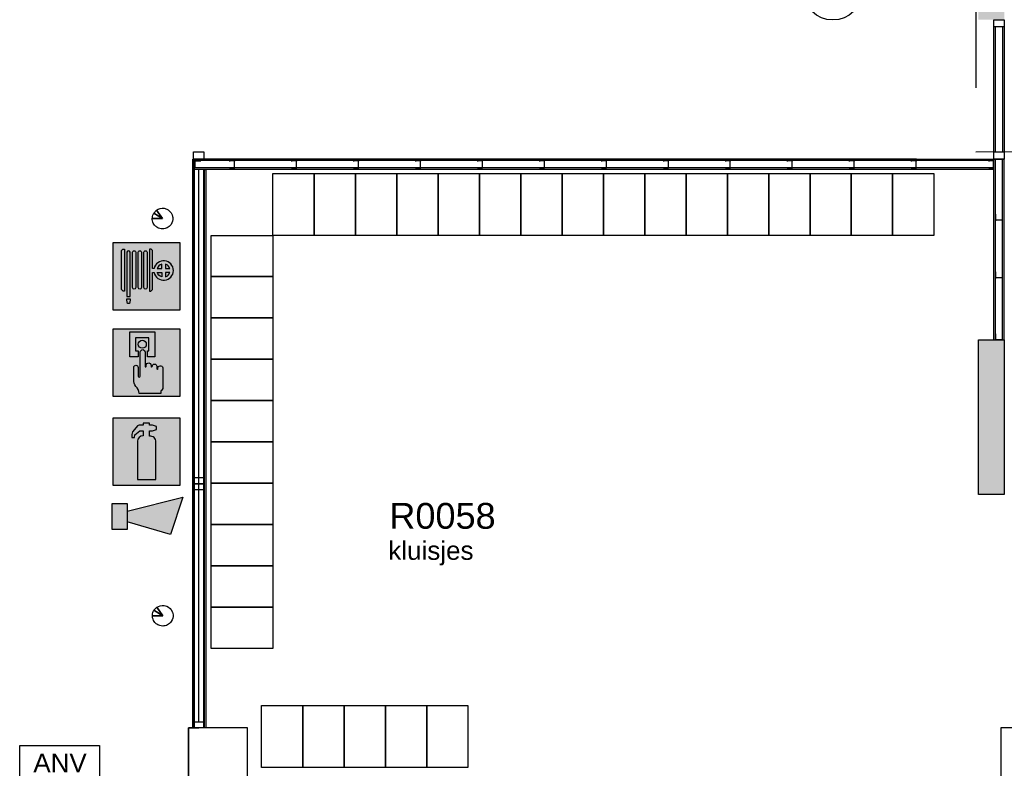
# Model space of a CAD drawing. Header units: millimetres. Extents: x 0 to 116900, y 0 to 82100.
# Tile 16 of 35: x 31969 to 41503, y 46200 to 53450. Entities that reach past the tile are written whole.
import ezdxf

# ---------------------------------------------------------------- set-up
doc = ezdxf.new("R2010")
doc.units = ezdxf.units.MM
doc.header["$LTSCALE"] = 50
doc.header["$MEASUREMENT"] = 0
doc.linetypes.add('B0403', pattern=[37.5, 25, -12.5])
doc.layers.get('0').update_dxf_attribs({"color": 8, "linetype": 'CONTINUOUS'})
for name, color, linetype in [('AA65----_BEVEILIGING', 240, 'CONTINUOUS'), ('AC32----_BINNENKOZ', 1, 'CONTINUOUS'), ('AI65----_BEVEILIGING', 1, 'CONTINUOUS'), ('AL22XI--_HOUT', 1, 'CONTINUOUS'), ('AL65----_BEVEILIGING', 240, 'CONTINUOUS'), ('AL81----_INVVERKRSR', 252, 'CONTINUOUS'), ('ALR3OR3-_OPPR30', 150, 'B0403'), ('AT$1A---_ALGEMEEN', 7, 'CONTINUOUS'), ('LAYER01', 252, 'CONTINUOUS'), ('LAYER08', 7, 'CONTINUOUS'), ('LAYER22', 1, 'CONTINUOUS'), ('LAYER30', 8, 'CONTINUOUS')]:
    doc.layers.add(name, color=color, linetype=linetype)
doc.styles.add('01_100', font='arial.ttf', dxfattribs={"height": 180})
doc.styles.add('01_200', font='arial.ttf', dxfattribs={"height": 360})
doc.styles.add('02_100', font='arial.ttf', dxfattribs={"height": 250})

# ---------------------------------------------------------------- blocks, each defined once
blk = doc.blocks.new('B1H-65S00K')
at = {"layer": 'AA65----_BEVEILIGING'}
h = blk.add_hatch(color=256, dxfattribs=at)
h.paths.add_polyline_path([(0, -9.8), (0, 0), (-10.3, 0), (-10.3, -19.3), (-10.3, -28.4, 0.829071), (-2.8, -28.4), (-2.8, -19.3, -0.133822)])
h.paths.add_polyline_path([(250, 0), (0, 0), (0, -9.8, -0.762289), (34.8, -20.1), (34.8, -29.1, 0.829071), (42.3, -29.1), (42.3, -27.9, -0.973711), (77.2, -26.6), (77.2, -37.6), (77.2, -46.6, 0.829071), (84.7, -46.6), (84.7, -42, -0.937999), (121.5, -37.3), (121.5, -184.9, -0.30588), (106.3, -210.2), (106.3, -229.4), (0, -229.4), (0, -250), (250, -250)])
h.paths.add_polyline_path([(250, 250), (0, 250), (0, 229.4), (61.9, 229.4), (61.9, 44.4), (7.8, 44.4), (7.8, 87.9), (18.5, 87.9), (18.5, 186), (0, 186), (0, 0), (250, 0)])
h.paths.add_polyline_path([(-123.1, 229.4), (0, 229.4), (0, 250), (-250, 250), (-250, 0), (-45.9, 0), (-45.9, 79.6, -1), (-10.3, 79.6), (-10.3, 0), (0, 0), (0, 186), (-80.7, 186), (-80.7, 87.9), (-62.2, 87.9), (-62.2, 44.4), (-123.1, 44.4)])
h.paths.add_polyline_path([(-1.1, 137.4, -1), (-61.1, 137.4, -1)], flags=16)
h.paths.add_polyline_path([(-94.8, -125.2), (-94.8, -35.4, -1), (-62.3, -35.4), (-62.3, -98.9, 1), (-45.9, -98.9), (-45.9, 0), (-250, 0), (-250, -250), (0, -250), (0, -229.4), (-55.1, -229.4, 0.175876), (-79.6, -176.2, -0.178536)])
at = {"layer": 'AI65----_BEVEILIGING'}
h = blk.add_hatch(color=255, dxfattribs=at)
h.paths.add_polyline_path([(61.9, 229.4), (-123.1, 229.4), (-123.1, 44.4), (-62.2, 44.4), (-62.2, 87.9), (-80.7, 87.9), (-80.7, 186), (18.5, 186), (18.5, 87.9), (7.8, 87.9), (7.8, 44.4), (61.9, 44.4)])
h.paths.add_polyline_path([(-1.1, 137.4, 1), (-61.1, 137.4, 1)], flags=17)
h.paths.add_polyline_path([(-10.3, 79.6, 1), (-45.9, 79.6), (-45.9, -98.9, -1), (-62.3, -98.9), (-62.3, -35.4, 1), (-94.8, -35.4), (-94.8, -125.2, 0.178536), (-79.6, -176.2, -0.175876), (-55.1, -229.4), (106.3, -229.4), (106.3, -210.2, 0.30588), (121.5, -184.9), (121.5, -37.3, 0.937999), (84.7, -42), (84.7, -46.6, -0.829071), (77.2, -46.6), (77.2, -37.6), (77.2, -26.6, 0.963386), (42.3, -27.5), (42.3, -29.1, -0.829071), (34.8, -29.1), (34.8, -19.4, 0.980219), (-2.8, -19.3), (-2.8, -28.4, -0.829071), (-10.3, -28.4), (-10.3, -19.3)])
at = {"layer": 'AA65----_BEVEILIGING'}
blk.add_lwpolyline([(-250, -250), (250, -250), (250, 250), (-250, 250)], close=True, dxfattribs=at)
at = {"layer": 'AI65----_BEVEILIGING', "color": 255, "flags": 128}
blk.add_lwpolyline([(-62.2, 44.4), (-123.1, 44.4), (-123.1, 229.4), (61.9, 229.4), (61.9, 44.4), (7.8, 44.4), (7.8, 87.9), (18.5, 87.9), (18.5, 186), (-80.7, 186), (-80.7, 87.9), (-62.2, 87.9)], close=True, dxfattribs=at)
at = {"layer": 'AI65----_BEVEILIGING', "color": 255}
blk.add_lwpolyline([(-10.3, 79.6), (-10.3, -19.3), (-10.3, -28.4, 0.829071), (-2.8, -28.4), (-2.8, -19.3, -0.997909), (34.8, -20.1), (34.8, -29.1, 0.829071), (42.3, -29.1), (42.3, -27.5, -0.963386), (77.2, -26.6), (77.2, -37.6), (77.2, -46.6, 0.829071), (84.7, -46.6), (84.7, -42, -0.937999), (121.5, -37.3), (121.5, -184.9, -0.30588), (106.3, -210.2), (106.3, -229.4), (-55.1, -229.4, 0.175876), (-79.6, -176.2, -0.178536), (-94.8, -125.2), (-94.8, -35.4, -1), (-62.3, -35.4), (-62.3, -98.9, 1), (-45.9, -98.9), (-45.9, 79.6, -1)], format="xyb", close=True, dxfattribs=at)
blk.add_circle((-31.1, 137.4), 30, dxfattribs=at)
blk = doc.blocks.new('B1H-65S009')
at = {"layer": 'AA65----_BEVEILIGING'}
h = blk.add_hatch(color=256, dxfattribs=at)
h.paths.add_polyline_path([(250, 0.6), (185.4, 0.6, -0.494077), (70.2, 0.6), (45.9, 0.6), (45.9, -97.9), (33.7, -109.2), (23.2, -109.2), (23.2, 0.6), (4.4, 0.6), (4.4, -82.8, -0.229189), (0, -91.9), (0, -249.4), (250, -249.4)])
h.paths.add_polyline_path([(0, -91.9, -0.627062), (-18.9, -82.8), (-18.9, 0.6), (-37.7, 0.6), (-37.7, -82.8, -0.999958), (-61, -82.8), (-61, 0.6), (-79.8, 0.6), (-79.8, -82.8, -0.999958), (-103.1, -82.8), (-103.1, 0.6), (-121.8, 0.6), (-121.8, -149.9), (-145.2, -149.9), (-145.2, 0.6), (-164, 0.6), (-164, -109.2), (-174.5, -109.2), (-186.7, -97.9), (-186.7, 0.6), (-250, 0.6), (-250, -249.4), (0, -249.4)])
h.paths.add_polyline_path([(-121.8, -177.1), (-126, -202.3), (-141, -202.3), (-145.3, -176.9), (-145.3, -167), (-121.8, -167)], flags=16)
h.paths.add_polyline_path([(-186.7, 193), (-175.2, 204.3), (-164, 204.3), (-164, 0.6), (-145.2, 0.6), (-145.2, 180.4, -1), (-121.9, 180.4), (-121.8, 0.6), (-103.1, 0.6), (-103.1, 180.4, -1.000049), (-79.7, 180.4, -0.999944), (-79.8, 180.4), (-79.8, 0.6), (-61, 0.6), (-61, 180.4, -1.000049), (-37.6, 180.4, -0.999944), (-37.7, 180.4), (-37.7, 0.6), (-18.9, 0.6), (-18.9, 180.4, -0.625683), (0, 189.6), (0, 250.6), (-250, 250.6), (-250, 0.6), (-186.7, 0.6)])
h.paths.add_polyline_path([(250, 250.6), (0, 250.6), (0, 189.6, -0.230278), (4.5, 180.4, -0.999944), (4.4, 180.4), (4.4, 0.6), (23.2, 0.6), (23.2, 204.3), (34.4, 204.3), (45.9, 193), (45.9, 59.1), (56.8, 59.1, -1.256433), (185.4, 0.6), (250, 0.6)])
h.paths.add_polyline_path([(56.8, 30.2), (45.9, 30.2), (45.9, 0.6), (70.2, 0.6, -0.113645)], flags=17)
h.paths.add_polyline_path([(113.4, 30.2), (80.8, 30.2, 0.205494), (105.9, 0.6), (113.4, 0.6)], flags=17)
h.paths.add_polyline_path([(113.4, 91.7, 0.2489), (80.8, 59.1), (113.4, 59.1)], flags=17)
h.paths.add_polyline_path([(142.2, 91.7), (142.2, 59.1), (174.9, 59.1, 0.2489)], flags=17)
h.paths.add_polyline_path([(174.9, 30.2), (142.2, 30.2), (142.2, 0.6), (149.8, 0.6, 0.205494)], flags=17)
h.paths.add_polyline_path([(113.4, 0.6), (105.9, 0.6, 0.041294), (113.4, -2.4)])
h.paths.add_polyline_path([(149.8, 0.6), (142.2, 0.6), (142.2, -2.4, 0.041294)], flags=17)
at = {"layer": 'AI65----_BEVEILIGING'}
h = blk.add_hatch(color=255, dxfattribs=at)
h.paths.add_polyline_path([(-121.9, 180.4, 0.999857), (-145.2, 180.4), (-145.2, -149.9), (-121.8, -149.9)])
h.paths.add_polyline_path([(-121.8, -177.1), (-121.8, -167), (-145.3, -167), (-145.3, -176.9), (-141, -202.3), (-126, -202.3)])
h.paths.add_polyline_path([(-164, 204.3), (-175.2, 204.3), (-186.7, 193), (-186.7, -97.9), (-174.5, -109.2), (-164, -109.2)])
h.paths.add_polyline_path([(-79.8, 180.4, 0.999951), (-79.7, 180.4, 1.000049), (-103.1, 180.4), (-103.1, -82.8, 0.999971), (-79.8, -82.8)])
h.paths.add_polyline_path([(-37.7, 180.4, 0.999951), (-37.6, 180.4, 1.000049), (-61, 180.4), (-61, -82.8, 0.999971), (-37.7, -82.8)])
h.paths.add_polyline_path([(4.4, 180.4, 0.999951), (4.5, 180.4, 1.000049), (-18.9, 180.4), (-18.9, -82.8, 0.999971), (4.4, -82.8)])
h.paths.add_polyline_path([(56.8, 59.1), (45.9, 59.1), (45.9, 193), (34.4, 204.3), (23.2, 204.3), (23.2, -109.2), (33.7, -109.2), (45.9, -97.9), (45.9, 30.2), (56.8, 30.2, 9.948558)])
h.paths.add_polyline_path([(80.8, 30.2), (113.4, 30.2), (113.4, -2.4, -0.2489)], flags=16)
h.paths.add_polyline_path([(80.8, 59.1, -0.2489), (113.4, 91.7), (113.4, 59.1)], flags=16)
h.paths.add_polyline_path([(142.2, 30.2), (174.9, 30.2, -0.2489), (142.2, -2.4)], flags=16)
h.paths.add_polyline_path([(142.2, 59.1), (142.2, 91.7, -0.2489), (174.9, 59.1)], flags=16)
at = {"layer": 'AA65----_BEVEILIGING'}
blk.add_lwpolyline([(-250, -249.4), (250, -249.4), (250, 250.6), (-250, 250.6)], close=True, dxfattribs=at)
at = {"layer": 'AI65----_BEVEILIGING', "color": 255, "flags": 128}
for points in [[(-186.7, -97.9), (-186.7, 193), (-175.2, 204.3), (-164, 204.3), (-164, -109.2), (-174.5, -109.2)], [(-126, -202.3), (-141, -202.3), (-145.3, -176.9), (-145.3, -167), (-121.8, -167), (-121.8, -177.1)]]:
    blk.add_lwpolyline(points, close=True, dxfattribs=at)
for points in [[(-145.2, 180.4), (-145.2, -149.9), (-121.8, -149.9), (-121.9, 180.4, 0.999857), (-145.2, 180.4)], [(-79.8, 180.4), (-79.8, -82.8, -0.999971), (-103.1, -82.8), (-103.1, 180.4, -1.000049), (-79.7, 180.4, -0.999951)], [(-37.7, 180.4), (-37.7, -82.8, -0.999971), (-61, -82.8), (-61, 180.4, -1.000049), (-37.6, 180.4, -0.999951)], [(4.4, 180.4), (4.4, -82.8, -0.999971), (-18.9, -82.8), (-18.9, 180.4, -1.000049), (4.5, 180.4, -0.999951)]]:
    blk.add_lwpolyline(points, format="xyb", close=True, dxfattribs=at)
at = {"layer": 'AI65----_BEVEILIGING', "color": 255}
for points in [[(23.2, 204.3), (23.2, -109.2), (33.7, -109.2), (45.9, -97.9), (45.9, 30.2), (56.8, 30.2, 9.948558), (56.8, 59.1), (45.9, 59.1), (45.9, 193), (34.4, 204.3)], [(113.4, 59.1), (113.4, 91.7, 0.2489), (80.8, 59.1)], [(142.2, 59.1), (174.9, 59.1, 0.2489), (142.2, 91.7)], [(113.4, -2.4, -0.2489), (80.8, 30.2), (113.4, 30.2)], [(174.9, 30.2), (142.2, 30.2), (142.2, -2.4, 0.2489)]]:
    blk.add_lwpolyline(points, format="xyb", close=True, dxfattribs=at)
blk = doc.blocks.new('B1H-65S007')
at = {"layer": 'AA65----_BEVEILIGING'}
h = blk.add_hatch(color=256, dxfattribs=at)
h.paths.add_polyline_path([(-250, -250), (250, -250), (250, 250), (-250, 250)])
edge = h.paths.add_edge_path(flags=16)
edge.add_line((23, 116), (23, 154.1))
edge.add_line((23, 154.1), (45.4, 154.1))
edge.add_line((45.4, 154.1), (73.8, 164.1))
edge.add_line((73.8, 164.1), (73.8, 187.2))
edge.add_line((73.8, 187.2), (45.4, 197.2))
edge.add_line((45.4, 197.2), (23, 197.2))
edge.add_line((23, 197.2), (23, 213.1))
edge.add_line((23, 213.1), (-25.2, 213.1))
edge.add_line((-25.2, 213.1), (-25.2, 197.5))
edge.add_line((-25.2, 197.5), (-53.8, 197.5))
edge.add_arc((-50.5, 175.1), 22.7, 98.41711, 135.06741)
edge.add_line((-66.5, 191.1), (-102.5, 150.1))
edge.add_arc((-94.8, 143.3), 10.2, 138.10538, 160.57966)
edge.add_arc((-45.1, 125.7), 63, 160.57966, 177.68412)
edge.add_arc((-1231.3, 173.7), 1124.2, 356.52192, 357.68412, ccw=False)
edge.add_line((-109.2, 105.5), (-88.2, 105.5))
edge.add_line((-88.2, 105.5), (-86.9, 125.1))
edge.add_line((-86.9, 125.1), (-50.3, 156))
edge.add_line((-50.3, 156), (-25.2, 156))
edge.add_line((-25.2, 156), (-25.2, 117.3))
edge.add_arc((-25.3, 74.6), 42.8, 89.96332, 176.59611)
edge.add_line((-68, 77.1), (-68, -206.9))
edge.add_line((-68, -206.9), (70.4, -206.9))
edge.add_line((70.4, -206.9), (70.4, 71.9))
edge.add_arc((26.4, 71.9), 44, 360, 454.4205)
edge.add_arc((23, 115.9), 0.121, 307.10724, 412.89276)
at = {"layer": 'AI65----_BEVEILIGING'}
h = blk.add_hatch(color=255, dxfattribs=at)
edge = h.paths.add_edge_path()
edge.add_line((23, 116), (23, 154.1))
edge.add_line((23, 154.1), (45.4, 154.1))
edge.add_line((45.4, 154.1), (73.8, 164.1))
edge.add_line((73.8, 164.1), (73.8, 187.2))
edge.add_line((73.8, 187.2), (45.4, 197.2))
edge.add_line((45.4, 197.2), (23, 197.2))
edge.add_line((23, 197.2), (23, 213.1))
edge.add_line((23, 213.1), (-25.2, 213.1))
edge.add_line((-25.2, 213.1), (-25.2, 197.5))
edge.add_line((-25.2, 197.5), (-53.8, 197.5))
edge.add_arc((-50.5, 175.1), 22.7, 98.41711, 135.06741)
edge.add_line((-66.5, 191.1), (-102.5, 150.1))
edge.add_arc((-94.8, 143.3), 10.2, 138.10538, 160.57966)
edge.add_arc((-45.1, 125.7), 63, 160.57966, 177.68412)
edge.add_arc((-1231.3, 173.7), 1124.2, 356.52192, 357.68412, ccw=False)
edge.add_line((-109.2, 105.5), (-88.2, 105.5))
edge.add_line((-88.2, 105.5), (-86.9, 125.1))
edge.add_line((-86.9, 125.1), (-50.3, 156))
edge.add_line((-50.3, 156), (-25.2, 156))
edge.add_line((-25.2, 156), (-25.2, 117.3))
edge.add_arc((-25.3, 74.6), 42.8, 89.96332, 176.59611)
edge.add_line((-68, 77.1), (-68, -206.9))
edge.add_line((-68, -206.9), (70.4, -206.9))
edge.add_line((70.4, -206.9), (70.4, 71.9))
edge.add_arc((26.4, 71.9), 44, 360, 454.4205)
edge.add_arc((23, 115.9), 0.121, 307.10724, 412.89276)
at = {"layer": 'AA65----_BEVEILIGING'}
blk.add_lwpolyline([(-250, -250), (250, -250), (250, 250), (-250, 250)], close=True, dxfattribs=at)
at = {"layer": 'AI65----_BEVEILIGING', "color": 255, "flags": 128}
blk.add_lwpolyline([(23, 116), (23, 154.1), (45.4, 154.1), (73.8, 164.1), (73.8, 187.2), (45.4, 197.2), (23, 197.2), (23, 213.1), (-25.2, 213.1), (-25.2, 197.5), (-53.8, 197.5, 0.161294), (-66.5, 191.1), (-102.5, 150.1, 0.098378), (-104.5, 146.7, 0.074771), (-108, 128.3, -0.005071), (-109.2, 105.5), (-88.2, 105.5), (-86.9, 125.1), (-50.3, 156), (-25.2, 156), (-25.2, 117.3, 0.397103), (-68, 77.1), (-68, -206.9), (70.4, -206.9), (70.4, 71.9, 0.436996), (23, 115.8, 0.497414)], format="xyb", close=True, dxfattribs=at)
blk = doc.blocks.new('P-N-32-001_1407')
at = {"layer": 'AC32----_BINNENKOZ'}
blk.add_lwpolyline([(0, 356.1), (773, 356.1), (773, 0), (0, 0)], close=True, dxfattribs=at)
at = {"layer": 'AT$1A---_ALGEMEEN', "color": 7, "style": '01_100'}
blk.add_text('ANV', height=180, dxfattribs=at).set_placement((132.3, 98.5))
blk = doc.blocks.new('P-N-65-001_1406')
at = {"layer": 'AL65----_BEVEILIGING'}
blk.add_circle((0, 0), 283.1, dxfattribs=at)
at = {"layer": 'AT$1A---_ALGEMEEN', "color": 7, "style": '01_200'}
blk.add_text('V', height=360, dxfattribs=at).set_placement((-176.1, -199.2))
blk = doc.blocks.new('B1H-65S00I')
at = {"layer": 'AA65----_BEVEILIGING', "extrusion": (0, 0, -1)}
h = blk.add_hatch(color=256, dxfattribs=at)
h.paths.add_polyline_path([(-258.1, 135.8), (-167.5, -135.8), (146.8, -41.8), (146.8, 33.6)])
h.paths.add_polyline_path([(146.8, -99.5), (147.9, -99.5), (258.1, -99.5), (258.1, 91.3), (146.8, 91.3)])
at = {"layer": 'AI65----_BEVEILIGING', "extrusion": (0, 0, -1)}
blk.add_lwpolyline([(258.1, 91.3), (146.8, 91.3), (146.8, -99.5), (147.9, -99.5), (258.1, -99.5)], close=True, dxfattribs=at)
blk.add_lwpolyline([(146.8, 33.6), (-258.1, 135.8), (-167.5, -135.8), (146.8, -41.8)], dxfattribs=at)

msp = doc.modelspace()

# ---------------------------------------------------------------- hatches: boundary and pattern name
at = {"layer": 'LAYER08'}
h = msp.add_hatch(color=252, dxfattribs=at)
h.dxf.hatch_style = 1
h.paths.add_polyline_path([(41502.2, 54350.2), (40752.2, 54350.2), (40752.2, 54100.2), (41252.2, 54100.2), (41252.2, 53450.2), (41502.2, 53450.2)])
h.paths.add_polyline_path([(41502.2, 50350.2), (41487.2, 50350.2), (41252.2, 50350.2), (41252.2, 48850.2), (41502.2, 48850.2)])

# ---------------------------------------------------------------- linework, layer by layer
at = {"layer": 'AL22XI--_HOUT'}
for points in [[(41402.2, 53450.2), (41502.2, 53450.2), (41502.2, 53380.2), (41402.2, 53380.2)], [(33652.2, 52169.9), (33752.2, 52169.9), (33752.2, 52099.9), (33652.2, 52099.9)], [(41402.2, 52169.9), (41502.2, 52169.9), (41502.2, 52099.9), (41402.2, 52099.9)]]:
    msp.add_lwpolyline(points, close=True, dxfattribs=at)
at = {"layer": 'AL22XI--_HOUT', "color": 1, "linetype": 'Continuous'}
msp.add_lwpolyline([(41402.4, 52099.9), (41402.4, 53450.2), (41502.2, 53450.2), (41502.2, 52099.9)], close=True, dxfattribs=at)
for points in [[(41417.4, 52169.9), (41417.4, 53380.2)], [(41487.2, 53380.2), (41487.2, 52169.9)]]:
    msp.add_lwpolyline(points, dxfattribs=at)
at = {"layer": 'AL22XI--_HOUT'}
msp.add_lwpolyline([(33646.2, 51999.9), (33646.2, 52099.9), (33652.2, 52099.9)], dxfattribs=at)
at = {"layer": 'AL81----_INVVERKRSR'}
for points in [[(34821.9, 51361.4), (34421.9, 51361.4), (34421.9, 51961.4), (34821.9, 51961.4)], [(35221.9, 51361.4), (34821.9, 51361.4), (34821.9, 51961.4), (35221.9, 51961.4)], [(35621.9, 51361.4), (35221.9, 51361.4), (35221.9, 51961.4), (35621.9, 51961.4)], [(36021.9, 51361.4), (35621.9, 51361.4), (35621.9, 51961.4), (36021.9, 51961.4)], [(36421.9, 51361.4), (36021.9, 51361.4), (36021.9, 51961.4), (36421.9, 51961.4)], [(36821.9, 51361.4), (36421.9, 51361.4), (36421.9, 51961.4), (36821.9, 51961.4)], [(37221.9, 51361.4), (36821.9, 51361.4), (36821.9, 51961.4), (37221.9, 51961.4)], [(37621.9, 51361.4), (37221.9, 51361.4), (37221.9, 51961.4), (37621.9, 51961.4)], [(38021.9, 51361.4), (37621.9, 51361.4), (37621.9, 51961.4), (38021.9, 51961.4)], [(38421.9, 51361.4), (38021.9, 51361.4), (38021.9, 51961.4), (38421.9, 51961.4)], [(38821.9, 51361.4), (38421.9, 51361.4), (38421.9, 51961.4), (38821.9, 51961.4)], [(39221.9, 51361.4), (38821.9, 51361.4), (38821.9, 51961.4), (39221.9, 51961.4)], [(39621.9, 51361.4), (39221.9, 51361.4), (39221.9, 51961.4), (39621.9, 51961.4)], [(40021.9, 51361.4), (39621.9, 51361.4), (39621.9, 51961.4), (40021.9, 51961.4)], [(40421.9, 51361.4), (40021.9, 51361.4), (40021.9, 51961.4), (40421.9, 51961.4)], [(40821.9, 51361.4), (40421.9, 51361.4), (40421.9, 51961.4), (40821.9, 51961.4)], [(33821.9, 50961.4), (33821.9, 51361.4), (34421.9, 51361.4), (34421.9, 50961.4)], [(33821.9, 50561.4), (33821.9, 50961.4), (34421.9, 50961.4), (34421.9, 50561.4)], [(33821.9, 50161.4), (33821.9, 50561.4), (34421.9, 50561.4), (34421.9, 50161.4)], [(33821.9, 49761.4), (33821.9, 50161.4), (34421.9, 50161.4), (34421.9, 49761.4)], [(33821.9, 49361.4), (33821.9, 49761.4), (34421.9, 49761.4), (34421.9, 49361.4)], [(33821.9, 48961.4), (33821.9, 49361.4), (34421.9, 49361.4), (34421.9, 48961.4)], [(33821.9, 48561.4), (33821.9, 48961.4), (34421.9, 48961.4), (34421.9, 48561.4)], [(33821.9, 48161.4), (33821.9, 48561.4), (34421.9, 48561.4), (34421.9, 48161.4)], [(33821.9, 47761.4), (33821.9, 48161.4), (34421.9, 48161.4), (34421.9, 47761.4)], [(33821.9, 47361.4), (33821.9, 47761.4), (34421.9, 47761.4), (34421.9, 47361.4)], [(34710.1, 46208.9), (34310.1, 46208.9), (34310.1, 46808.9), (34710.1, 46808.9)], [(35110.1, 46208.9), (34710.1, 46208.9), (34710.1, 46808.9), (35110.1, 46808.9)], [(35510.1, 46208.9), (35110.1, 46208.9), (35110.1, 46808.9), (35510.1, 46808.9)], [(35910.1, 46208.9), (35510.1, 46208.9), (35510.1, 46808.9), (35910.1, 46808.9)], [(36310.1, 46208.9), (35910.1, 46208.9), (35910.1, 46808.9), (36310.1, 46808.9)]]:
    msp.add_lwpolyline(points, close=True, dxfattribs=at)
at = {"layer": 'ALR3OR3-_OPPR30'}
for p, q in [((41228.3, 54040.2), (41228.3, 52171.8)), ((41228.3, 52171.8), (46802.2, 52175.2))]:
    msp.add_line(p, q, dxfattribs=at)
at = {"layer": 'LAYER01', "color": 1, "linetype": 'Continuous'}
for points in [[(33658.2, 52099.9), (33658.2, 46590.2)], [(39002.2, 52099.9), (41502.2, 52099.9)], [(33646.2, 46590.2), (33646.2, 51999.9)], [(33759.2, 46590.2), (33759.2, 51999.9)], [(33759.2, 51999.9), (33771.2, 51999.9)], [(33771.2, 51999.9), (33771.2, 46590.2)], [(33658.2, 46590.2), (33646.2, 46590.2)], [(33771.2, 46590.2), (33759.2, 46590.2)]]:
    msp.add_lwpolyline(points, dxfattribs=at)
at = {"layer": 'LAYER01', "color": 2, "linetype": 'Continuous'}
for points in [[(33252.2, 51524.5), (33352.2, 51524.5), (33267.2, 51577.2), (33294.9, 51606.4), (33309.8, 51615.1), (33328.8, 51621.7), (33347.6, 51624.4), (33367.6, 51623.3), (33393.5, 51615.6), (33408.4, 51607.2), (33424.5, 51593.6), (33435, 51580.5), (33445.6, 51560.2), (33450, 51545.1), (33451.8, 51533.7), (33452.2, 51524.5), (33451.8, 51515.7), (33449, 51499.4), (33443.2, 51483.1), (33434.8, 51468.1), (33426.9, 51458.1), (33416.8, 51448.2), (33407.8, 51441.4), (33397.8, 51435.5), (33388.2, 51431.2), (33376.6, 51427.5), (33364.1, 51425.2), (33351.6, 51424.5), (33337.7, 51425.6), (33325.6, 51428.1), (33314.6, 51431.8), (33306.1, 51435.8), (33296.3, 51441.6), (33289.8, 51446.4), (33283.5, 51451.8), (33275.5, 51460.3), (33269.1, 51468.8), (33263, 51479.3), (33258.1, 51490.6), (33254.5, 51503.2), (33252.7, 51514.3), (33254.1, 51543.9), (33257.4, 51556.2), (33260.2, 51563.8), (33267.2, 51577.2), (33352.2, 51524.5), (33294.9, 51606.4), (33352.2, 51524.5)], [(33254.2, 47677.5), (33354.2, 47677.5), (33269.2, 47730.2), (33296.9, 47759.4), (33311.8, 47768.1), (33330.8, 47774.7), (33349.6, 47777.4), (33369.6, 47776.3), (33395.5, 47768.6), (33410.4, 47760.2), (33426.5, 47746.6), (33437, 47733.5), (33447.6, 47713.2), (33452, 47698.1), (33453.8, 47686.7), (33454.2, 47677.5), (33453.8, 47668.7), (33451, 47652.4), (33445.2, 47636.1), (33436.8, 47621.1), (33428.9, 47611.1), (33418.8, 47601.2), (33409.8, 47594.4), (33399.8, 47588.5), (33390.2, 47584.2), (33378.6, 47580.5), (33366.1, 47578.2), (33353.6, 47577.5), (33339.7, 47578.6), (33327.6, 47581.1), (33316.6, 47584.8), (33308.1, 47588.8), (33298.3, 47594.6), (33291.8, 47599.4), (33285.5, 47604.8), (33277.5, 47613.3), (33271.1, 47621.8), (33265, 47632.3), (33260.1, 47643.6), (33256.5, 47656.2), (33254.7, 47667.3), (33256.1, 47696.9), (33259.4, 47709.2), (33262.2, 47716.8), (33269.2, 47730.2), (33354.2, 47677.5), (33296.9, 47759.4), (33354.2, 47677.5)]]:
    msp.add_lwpolyline(points, close=True, dxfattribs=at)
for points in [[(41252.2, 48850.2), (41252.2, 50350.2)], [(41252.2, 50350.2), (41502.2, 50350.2)], [(41502.2, 50350.2), (41502.2, 48850.2)], [(41502.2, 48850.2), (41252.2, 48850.2)], [(33602.2, 46090.2), (33602.2, 46590.2)], [(33602.2, 46590.2), (33702.2, 46590.2)]]:
    msp.add_lwpolyline(points, dxfattribs=at)
at = {"layer": 'LAYER01', "color": 1, "linetype": 'Continuous'}
for points in [[(33652.2, 48955.2), (33652.2, 49015.2), (33752.2, 49015.2), (33752.2, 48955.2)], [(33652.2, 48895.2), (33652.2, 48955.2), (33752.2, 48955.2), (33752.2, 48895.2)], [(33652.2, 46590.2), (33652.2, 46650.2), (33752.2, 46650.2), (33752.2, 46590.2)]]:
    msp.add_lwpolyline(points, close=True, dxfattribs=at)
at = {"layer": 'LAYER08', "color": 2}
for points in [[(33602.2, 46590.2), (33602.2, 46090.2), (34173.5, 46090.2), (34173.5, 46590.2)], [(41469.8, 46590.2), (41469.8, 46090.2), (42001.5, 46090.2), (42001.5, 46590.2)]]:
    msp.add_lwpolyline(points, close=True, dxfattribs=at)
at = {"layer": 'LAYER22', "color": 1, "linetype": 'Continuous'}
for points in [[(34052.2, 52099.9), (33667.2, 52099.9)], [(34052.2, 52084.9), (33667.2, 52084.9)], [(33716.9, 52023.1), (33716.9, 52016.1), (33667.2, 52016.1), (33667.2, 52021.1), (33669.2, 52021.1), (33669.2, 52018.1), (33669.2, 52080.9), (33669.2, 52078.9), (33667.2, 52078.9), (33667.2, 52083.9), (33716.9, 52083.9), (33716.9, 52076.9)], [(34002.2, 52022.9), (34002.2, 52015.9), (34052.2, 52015.9), (34052.2, 52020.9), (34050.2, 52020.9), (34050.2, 52017.9), (34050.2, 52080.9), (34050.2, 52078.9), (34052.2, 52078.9), (34052.2, 52083.9), (34002.2, 52083.9), (34002.2, 52076.9)], [(34652.2, 52099.9), (34052.2, 52099.9)], [(34652.2, 52084.9), (34052.2, 52084.9)], [(34602.2, 52022.9), (34602.2, 52015.9), (34652.2, 52015.9), (34652.2, 52020.9), (34650.2, 52020.9), (34650.2, 52017.9), (34650.2, 52080.9), (34650.2, 52078.9), (34652.2, 52078.9), (34652.2, 52083.9), (34602.2, 52083.9), (34602.2, 52076.9)], [(35252.2, 52099.9), (34652.2, 52099.9)], [(35252.2, 52084.9), (34652.2, 52084.9)], [(35202.2, 52022.9), (35202.2, 52015.9), (35252.2, 52015.9), (35252.2, 52020.9), (35250.2, 52020.9), (35250.2, 52017.9), (35250.2, 52080.9), (35250.2, 52078.9), (35252.2, 52078.9), (35252.2, 52083.9), (35202.2, 52083.9), (35202.2, 52076.9)], [(35852.2, 52099.9), (35252.2, 52099.9)], [(35852.2, 52084.9), (35252.2, 52084.9)], [(35802.2, 52022.9), (35802.2, 52015.9), (35852.2, 52015.9), (35852.2, 52020.9), (35850.2, 52020.9), (35850.2, 52017.9), (35850.2, 52080.9), (35850.2, 52078.9), (35852.2, 52078.9), (35852.2, 52083.9), (35802.2, 52083.9), (35802.2, 52076.9)], [(36452.2, 52099.9), (35852.2, 52099.9)], [(36452.2, 52084.9), (35852.2, 52084.9)], [(36402.2, 52022.9), (36402.2, 52015.9), (36452.2, 52015.9), (36452.2, 52020.9), (36450.2, 52020.9), (36450.2, 52017.9), (36450.2, 52080.9), (36450.2, 52078.9), (36452.2, 52078.9), (36452.2, 52083.9), (36402.2, 52083.9), (36402.2, 52076.9)], [(37052.2, 52099.9), (36452.2, 52099.9)], [(37052.2, 52084.9), (36452.2, 52084.9)], [(37002.2, 52022.9), (37002.2, 52015.9), (37052.2, 52015.9), (37052.2, 52020.9), (37050.2, 52020.9), (37050.2, 52017.9), (37050.2, 52080.9), (37050.2, 52078.9), (37052.2, 52078.9), (37052.2, 52083.9), (37002.2, 52083.9), (37002.2, 52076.9)], [(37652.2, 52099.9), (37052.2, 52099.9)], [(37652.2, 52084.9), (37052.2, 52084.9)], [(37602.2, 52022.9), (37602.2, 52015.9), (37652.2, 52015.9), (37652.2, 52020.9), (37650.2, 52020.9), (37650.2, 52017.9), (37650.2, 52080.9), (37650.2, 52078.9), (37652.2, 52078.9), (37652.2, 52083.9), (37602.2, 52083.9), (37602.2, 52076.9)], [(38252.2, 52099.9), (37652.2, 52099.9)], [(38252.2, 52084.9), (37652.2, 52084.9)], [(38202.2, 52022.9), (38202.2, 52015.9), (38252.2, 52015.9), (38252.2, 52020.9), (38250.2, 52020.9), (38250.2, 52017.9), (38250.2, 52080.9), (38250.2, 52078.9), (38252.2, 52078.9), (38252.2, 52083.9), (38202.2, 52083.9), (38202.2, 52076.9)], [(38852.2, 52099.9), (38252.2, 52099.9)], [(38852.2, 52084.9), (38252.2, 52084.9)], [(38802.2, 52022.9), (38802.2, 52015.9), (38852.2, 52015.9), (38852.2, 52020.9), (38850.2, 52020.9), (38850.2, 52017.9), (38850.2, 52080.9), (38850.2, 52078.9), (38852.2, 52078.9), (38852.2, 52083.9), (38802.2, 52083.9), (38802.2, 52076.9)], [(39452.2, 52099.9), (38852.2, 52099.9)], [(39452.2, 52084.9), (38852.2, 52084.9)], [(39402.2, 52022.9), (39402.2, 52015.9), (39452.2, 52015.9), (39452.2, 52020.9), (39450.2, 52020.9), (39450.2, 52017.9), (39450.2, 52080.9), (39450.2, 52078.9), (39452.2, 52078.9), (39452.2, 52083.9), (39402.2, 52083.9), (39402.2, 52076.9)], [(40052.2, 52099.9), (39452.2, 52099.9)], [(40052.2, 52084.9), (39452.2, 52084.9)], [(40002.2, 52022.9), (40002.2, 52015.9), (40052.2, 52015.9), (40052.2, 52020.9), (40050.2, 52020.9), (40050.2, 52017.9), (40050.2, 52080.9), (40050.2, 52078.9), (40052.2, 52078.9), (40052.2, 52083.9), (40002.2, 52083.9), (40002.2, 52076.9)], [(40652.2, 52099.9), (40052.2, 52099.9)], [(40652.2, 52084.9), (40052.2, 52084.9)], [(40602.2, 52022.9), (40602.2, 52015.9), (40652.2, 52015.9), (40652.2, 52020.9), (40650.2, 52020.9), (40650.2, 52017.9), (40650.2, 52080.9), (40650.2, 52078.9), (40652.2, 52078.9), (40652.2, 52083.9), (40602.2, 52083.9), (40602.2, 52076.9)], [(41402.1, 52085), (40652.2, 52084.9)], [(41352.2, 52023), (41352.2, 52016), (41402.2, 52016), (41402.2, 52021), (41400.2, 52021), (41400.2, 52018), (41400.2, 52081), (41400.2, 52079), (41402.2, 52079), (41402.2, 52084), (41352.2, 52084), (41352.2, 52077)], [(41402.2, 51509.9), (41402.2, 52099.9)], [(41417.2, 51509.9), (41417.2, 52099.9)], [(41487.2, 51509.9), (41487.2, 52099.9)], [(41502.2, 50950.2), (41502.2, 52099.9)], [(34052.2, 52014.9), (33658.2, 52014.9)], [(34052.2, 51999.9), (33658.2, 51999.9)], [(34652.2, 52014.9), (34052.2, 52014.9)], [(34652.2, 51999.9), (34052.2, 51999.9)], [(35252.2, 52014.9), (34652.2, 52014.9)], [(35252.2, 51999.9), (34652.2, 51999.9)], [(35852.2, 52014.9), (35252.2, 52014.9)], [(35852.2, 51999.9), (35252.2, 51999.9)], [(36452.2, 52014.9), (35852.2, 52014.9)], [(36452.2, 51999.9), (35852.2, 51999.9)], [(37052.2, 52014.9), (36452.2, 52014.9)], [(37052.2, 51999.9), (36452.2, 51999.9)], [(37652.2, 52014.9), (37052.2, 52014.9)], [(37652.2, 51999.9), (37052.2, 51999.9)], [(38252.2, 52014.9), (37652.2, 52014.9)], [(38252.2, 51999.9), (37652.2, 51999.9)], [(38852.2, 52014.9), (38252.2, 52014.9)], [(38852.2, 51999.9), (38252.2, 51999.9)], [(39452.2, 52014.9), (38852.2, 52014.9)], [(39452.2, 51999.9), (38852.2, 51999.9)], [(40052.2, 52014.9), (39452.2, 52014.9)], [(40052.2, 51999.9), (39452.2, 51999.9)], [(40652.2, 52014.9), (40052.2, 52014.9)], [(40652.2, 51999.9), (40052.2, 51999.9)], [(41402.2, 52015), (40652.2, 52014.9)], [(41402.2, 51999.9), (40652.2, 51999.9)], [(41402.2, 50950.2), (41402.2, 51550.2)], [(41417.2, 50950.2), (41417.2, 51550.2)], [(41425.2, 51559.9), (41418.2, 51559.9), (41418.2, 51509.9), (41423.2, 51509.9), (41423.2, 51511.9), (41420.2, 51511.9), (41483.2, 51511.9), (41481.2, 51511.9), (41481.2, 51509.9), (41486.2, 51509.9), (41486.2, 51559.9), (41479.2, 51559.9)], [(41487.2, 50950.2), (41487.2, 51550.2)], [(41402.2, 50350.2), (41402.2, 50950.2)], [(41417.2, 50350.2), (41417.2, 50950.2)], [(41425.2, 51000.2), (41418.2, 51000.2), (41418.2, 50950.2), (41423.2, 50950.2), (41423.2, 50952.2), (41420.2, 50952.2), (41483.2, 50952.2), (41481.2, 50952.2), (41481.2, 50950.2), (41486.2, 50950.2), (41486.2, 51000.2), (41479.2, 51000.2)], [(41487.2, 50350.2), (41487.2, 50950.2)], [(41502.2, 50350.2), (41502.2, 50950.2)], [(41425.2, 50400.2), (41418.2, 50400.2), (41418.2, 50350.2), (41423.2, 50350.2), (41423.2, 50352.2), (41420.2, 50352.2), (41483.2, 50352.2), (41481.2, 50352.2), (41481.2, 50350.2), (41486.2, 50350.2), (41486.2, 50400.2), (41479.2, 50400.2)]]:
    msp.add_lwpolyline(points, dxfattribs=at)
at = {"layer": 'LAYER30', "color": 1, "linetype": 'Continuous'}
for points in [[(33652.2, 46590.2), (33652.2, 52099.9)], [(33702.2, 46650.2), (33702.2, 51999.9)], [(33752.1, 46590.2), (33751.9, 51999.9)]]:
    msp.add_lwpolyline(points, dxfattribs=at)

# ---------------------------------------------------------------- block references
for name, p in [('P-N-65-001_1406', (39843, 53730.3)), ('P-N-32-001_1407', (31969.1, 46063.3))]:
    msp.add_blockref(name, p)
for name, p, xscale, yscale, zscale in [('B1H-65S009', (33196.8, 50962.8), 1.3, 1.3, 1.3), ('B1H-65S00K', (33196.8, 50127.7), 1.3, 1.3, 1.3), ('B1H-65S007', (33196.8, 49266.7), 1.3, 1.3, 1.3), ('B1H-65S00I', (33206.6, 48643.9), 1.329485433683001, 1.329485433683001, 1.329485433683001)]:
    msp.add_blockref(name, p, dxfattribs=dict(xscale=xscale, yscale=yscale, zscale=zscale))

# ---------------------------------------------------------------- texts
at = {"layer": 'AT$1A---_ALGEMEEN', "color": 2, "style": '02_100'}
msp.add_text('R0058', height=250, dxfattribs=at).set_placement((35548.8, 48519.8))
at = {"layer": 'AT$1A---_ALGEMEEN', "color": 7, "style": '01_100'}
msp.add_text('kluisjes', height=180, dxfattribs=at).set_placement((35539, 48218.9))

doc.saveas('drawing.dxf')
